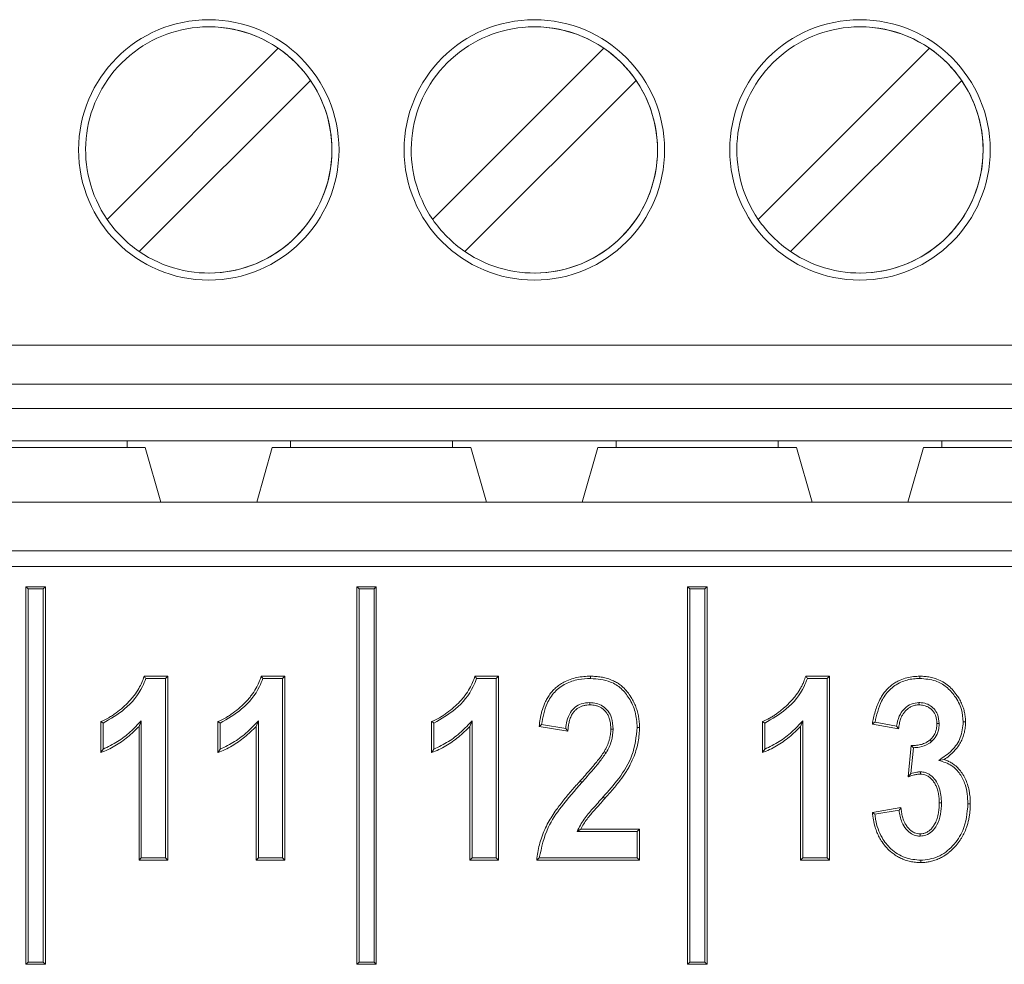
# Model space of a CAD drawing. Header units: millimetres. Extents: x 0 to 2100, y 0 to 1485.
# Tile 39 of 66: x 540 to 555, y 1299 to 1314. Entities that reach past the tile are written whole.
import ezdxf

# ---------------------------------------------------------------- set-up
doc = ezdxf.new("R2010")
doc.units = ezdxf.units.MM
doc.header["$LTSCALE"] = 5

msp = doc.modelspace()

# ---------------------------------------------------------------- linework, layer by layer
at = {"color": 7, "linetype": 'Continuous', "lineweight": 15}
for p, q in [((543.092, 1313.544), (543.092, 1313.544)), ((548.092, 1313.544), (548.092, 1313.544)), ((553.092, 1313.544), (553.092, 1313.544)), ((541.53, 1310.585), (544.159, 1313.214)), ((541.53, 1310.585), (544.159, 1313.214)), ((544.159, 1313.214), (544.159, 1313.214)), ((546.53, 1310.585), (549.159, 1313.214)), ((546.53, 1310.585), (549.159, 1313.214)), ((549.159, 1313.214), (549.159, 1313.214)), ((551.53, 1310.585), (554.159, 1313.214)), ((551.53, 1310.585), (554.159, 1313.214)), ((554.159, 1313.214), (554.159, 1313.214)), ((544.654, 1312.719), (542.025, 1310.091)), ((544.654, 1312.719), (544.654, 1312.719)), ((549.654, 1312.719), (547.025, 1310.091)), ((549.654, 1312.719), (549.654, 1312.719)), ((554.654, 1312.719), (552.025, 1310.091)), ((554.654, 1312.719), (554.654, 1312.719)), ((541.53, 1310.585), (541.53, 1310.585)), ((546.53, 1310.585), (546.53, 1310.585)), ((551.53, 1310.585), (551.53, 1310.585)), ((543.092, 1309.761), (543.092, 1309.761)), ((548.092, 1309.761), (548.092, 1309.761)), ((553.092, 1309.761), (553.092, 1309.761)), ((525.592, 1308.652), (575.592, 1308.652)), ((575.592, 1308.052), (525.592, 1308.052)), ((530.592, 1307.682), (570.592, 1307.682)), ((539.347, 1307.182), (541.837, 1307.182)), ((544.347, 1307.182), (541.837, 1307.182)), ((541.837, 1307.182), (541.837, 1307.082)), ((544.347, 1307.182), (546.837, 1307.182)), ((544.347, 1307.082), (544.347, 1307.182)), ((549.347, 1307.182), (546.837, 1307.182)), ((546.837, 1307.182), (546.837, 1307.082)), ((549.347, 1307.182), (551.837, 1307.182)), ((549.347, 1307.082), (549.347, 1307.182)), ((554.347, 1307.182), (551.837, 1307.182)), ((551.837, 1307.182), (551.837, 1307.082)), ((554.347, 1307.182), (556.837, 1307.182)), ((554.347, 1307.082), (554.347, 1307.182)), ((539.067, 1307.082), (542.117, 1307.082)), ((542.117, 1307.082), (542.356, 1306.243)), ((542.117, 1307.082), (542.117, 1307.082)), ((542.117, 1307.082), (542.356, 1306.243)), ((543.828, 1306.243), (544.067, 1307.082)), ((544.067, 1307.082), (547.117, 1307.082)), ((547.117, 1307.082), (547.356, 1306.243)), ((547.117, 1307.082), (547.117, 1307.082)), ((547.117, 1307.082), (547.356, 1306.243)), ((548.828, 1306.243), (549.067, 1307.082)), ((549.067, 1307.082), (552.117, 1307.082)), ((552.117, 1307.082), (552.356, 1306.243)), ((552.117, 1307.082), (552.117, 1307.082)), ((552.117, 1307.082), (552.356, 1306.243)), ((553.828, 1306.243), (554.067, 1307.082)), ((554.067, 1307.082), (557.117, 1307.082)), ((531.572, 1306.243), (569.618, 1306.243)), ((535.525, 1305.495), (565.665, 1305.495)), ((565.685, 1305.255), (535.505, 1305.255)), ((540.32, 1304.908), (540.285, 1304.943)), ((540.285, 1304.943), (540.285, 1299.143)), ((540.585, 1304.943), (540.285, 1304.943)), ((540.32, 1304.908), (540.32, 1299.178)), ((540.55, 1304.908), (540.32, 1304.908)), ((540.55, 1304.908), (540.585, 1304.943)), ((540.55, 1299.178), (540.55, 1304.908)), ((540.585, 1299.143), (540.585, 1304.943)), ((545.4, 1304.908), (545.365, 1304.943)), ((545.365, 1304.943), (545.365, 1299.143)), ((545.665, 1304.943), (545.365, 1304.943)), ((545.4, 1304.908), (545.4, 1299.178)), ((545.63, 1304.908), (545.4, 1304.908)), ((545.63, 1304.908), (545.665, 1304.943)), ((545.63, 1299.178), (545.63, 1304.908)), ((545.665, 1299.143), (545.665, 1304.943)), ((550.48, 1304.908), (550.445, 1304.943)), ((550.445, 1304.943), (550.445, 1299.143)), ((550.745, 1304.943), (550.445, 1304.943)), ((550.48, 1304.908), (550.48, 1299.178)), ((550.71, 1304.908), (550.48, 1304.908)), ((550.71, 1304.908), (550.745, 1304.943)), ((550.71, 1299.178), (550.71, 1304.908)), ((550.745, 1299.143), (550.745, 1304.943)), ((542.1, 1303.568), (542.462, 1303.568)), ((542.125, 1303.533), (542.427, 1303.533)), ((542.427, 1303.533), (542.462, 1303.568)), ((542.427, 1303.533), (542.427, 1300.778)), ((542.462, 1303.568), (542.462, 1300.743)), ((543.898, 1303.568), (544.259, 1303.568)), ((543.923, 1303.533), (544.224, 1303.533)), ((544.224, 1303.533), (544.259, 1303.568)), ((544.224, 1303.533), (544.224, 1300.778)), ((544.259, 1303.568), (544.259, 1300.743)), ((547.18, 1303.568), (547.542, 1303.568)), ((547.205, 1303.533), (547.507, 1303.533)), ((547.507, 1303.533), (547.542, 1303.568)), ((547.507, 1303.533), (547.507, 1300.778)), ((547.542, 1303.568), (547.542, 1300.743)), ((552.26, 1303.568), (552.622, 1303.568)), ((552.285, 1303.533), (552.587, 1303.533)), ((552.587, 1303.533), (552.622, 1303.568)), ((552.587, 1303.533), (552.587, 1300.778)), ((552.622, 1303.568), (552.622, 1300.743)), ((548.945, 1303.163), (548.945, 1303.128)), ((553.998, 1303.163), (553.999, 1303.128)), ((541.434, 1302.394), (541.434, 1302.871)), ((541.469, 1302.447), (541.469, 1302.848)), ((542.056, 1302.885), (542.021, 1302.798)), ((542.021, 1300.743), (542.021, 1302.798)), ((542.056, 1300.778), (542.056, 1302.885)), ((543.232, 1302.394), (543.232, 1302.871)), ((543.267, 1302.447), (543.267, 1302.848)), ((543.854, 1302.885), (543.819, 1302.798)), ((543.819, 1300.743), (543.819, 1302.798)), ((543.854, 1300.778), (543.854, 1302.885)), ((546.514, 1302.394), (546.514, 1302.871)), ((546.549, 1302.447), (546.549, 1302.848)), ((547.136, 1302.885), (547.101, 1302.798)), ((547.101, 1300.743), (547.101, 1302.798)), ((547.136, 1300.778), (547.136, 1302.885)), ((548.606, 1302.724), (548.165, 1302.798)), ((548.574, 1302.765), (548.204, 1302.827)), ((549.301, 1302.755), (549.266, 1302.755)), ((551.594, 1302.394), (551.594, 1302.871)), ((551.629, 1302.447), (551.629, 1302.848)), ((552.216, 1302.885), (552.181, 1302.798)), ((552.181, 1300.743), (552.181, 1302.798)), ((552.216, 1300.778), (552.216, 1302.885)), ((553.686, 1302.761), (553.282, 1302.834)), ((553.655, 1302.802), (553.323, 1302.863)), ((554.308, 1302.84), (554.273, 1302.84)), ((554.191, 1302.563), (554.168, 1302.59)), ((553.832, 1302.023), (553.88, 1302.504)), ((553.872, 1302.074), (553.912, 1302.47)), ((549.194, 1302.393), (549.163, 1302.41)), ((554.304, 1302.276), (554.383, 1302.288)), ((554.021, 1302.099), (554.02, 1302.064)), ((548.821, 1301.936), (548.795, 1301.96)), ((549.149, 1301.715), (549.175, 1301.691)), ((553.282, 1301.477), (553.722, 1301.55)), ((554.344, 1301.621), (554.309, 1301.621)), ((553.32, 1301.448), (553.692, 1301.51)), ((548.748, 1301.185), (548.806, 1301.22)), ((548.748, 1301.185), (549.671, 1301.185)), ((548.806, 1301.22), (549.706, 1301.22)), ((549.671, 1301.185), (549.706, 1301.22)), ((549.671, 1301.185), (549.671, 1300.778)), ((549.706, 1301.22), (549.706, 1300.743)), ((554.017, 1301.112), (554.017, 1301.147)), ((542.056, 1300.778), (542.021, 1300.743)), ((542.427, 1300.778), (542.056, 1300.778)), ((542.427, 1300.778), (542.462, 1300.743)), ((543.854, 1300.778), (543.819, 1300.743)), ((544.224, 1300.778), (543.854, 1300.778)), ((544.224, 1300.778), (544.259, 1300.743)), ((547.136, 1300.778), (547.101, 1300.743)), ((547.507, 1300.778), (547.136, 1300.778)), ((547.507, 1300.778), (547.542, 1300.743)), ((549.671, 1300.778), (548.168, 1300.778)), ((549.671, 1300.778), (549.706, 1300.743)), ((552.216, 1300.778), (552.181, 1300.743)), ((552.587, 1300.778), (552.216, 1300.778)), ((552.587, 1300.778), (552.622, 1300.743)), ((542.462, 1300.743), (542.021, 1300.743)), ((544.259, 1300.743), (543.819, 1300.743)), ((547.542, 1300.743), (547.101, 1300.743)), ((549.706, 1300.743), (548.129, 1300.743)), ((552.622, 1300.743), (552.181, 1300.743)), ((540.32, 1299.178), (540.285, 1299.143)), ((540.285, 1299.143), (540.585, 1299.143)), ((540.32, 1299.178), (540.55, 1299.178)), ((540.55, 1299.178), (540.585, 1299.143)), ((545.4, 1299.178), (545.365, 1299.143)), ((545.365, 1299.143), (545.665, 1299.143)), ((545.4, 1299.178), (545.63, 1299.178)), ((545.63, 1299.178), (545.665, 1299.143)), ((550.48, 1299.178), (550.445, 1299.143)), ((550.445, 1299.143), (550.745, 1299.143)), ((550.48, 1299.178), (550.71, 1299.178)), ((550.71, 1299.178), (550.745, 1299.143))]:
    msp.add_line(p, q, dxfattribs=at)
at = {"color": 7, "linetype": 'Continuous', "lineweight": 15, "flags": 128}
for points in [[(548.955, 1303.533), (548.955, 1303.544), (548.955, 1303.554), (548.955, 1303.568)], [(554.011, 1303.533), (554.011, 1303.544), (554.011, 1303.554), (554.011, 1303.568)], [(541.469, 1302.848), (541.452, 1302.86), (541.434, 1302.871)], [(543.267, 1302.848), (543.249, 1302.86), (543.232, 1302.871)], [(546.549, 1302.848), (546.532, 1302.86), (546.514, 1302.871)], [(549.671, 1302.783), (549.682, 1302.783), (549.692, 1302.783), (549.706, 1302.783)], [(551.629, 1302.848), (551.612, 1302.86), (551.594, 1302.871)], [(554.678, 1302.865), (554.688, 1302.865), (554.699, 1302.865), (554.713, 1302.865)], [(554.751, 1301.609), (554.769, 1301.609), (554.786, 1301.609)], [(554.025, 1300.741), (554.025, 1300.731), (554.025, 1300.72), (554.025, 1300.706)]]:
    msp.add_lwpolyline(points, dxfattribs=at)
at = {"color": 7, "linetype": 'Continuous', "lineweight": 15}
for centre in [(543.092, 1311.652), (548.092, 1311.652), (553.092, 1311.652)]:
    msp.add_circle(centre, 2, dxfattribs=at)
for centre, radius, start, end in [((543.092, 1311.652), 2, 90, 180), ((548.092, 1311.652), 2, 90, 180), ((553.092, 1311.652), 2, 90, 180), ((543.092, 1311.652), 1.891, 55.6634, 214.3366), ((543.092, 1311.652), 1.891, 360, 90), ((548.092, 1311.652), 1.891, 55.6634, 214.3366), ((548.092, 1311.652), 1.891, 360, 90), ((553.092, 1311.652), 1.891, 55.6634, 214.3366), ((553.092, 1311.652), 1.891, 270, 90), ((543.092, 1311.652), 1.891, 34.3366, 55.6634), ((548.092, 1311.652), 1.891, 34.3366, 55.6634), ((553.092, 1311.652), 1.891, 34.3366, 55.6634), ((543.092, 1311.652), 1.891, 235.6634, 34.3366), ((548.092, 1311.652), 1.891, 235.6634, 34.3366), ((553.092, 1311.652), 1.891, 235.6634, 34.3366), ((543.092, 1311.652), 2, 180, 270), ((543.092, 1311.652), 1.891, 270, 360), ((548.092, 1311.652), 2, 180, 270), ((548.092, 1311.652), 1.891, 270, 360), ((553.092, 1311.652), 2, 180, 270), ((543.092, 1311.652), 1.891, 214.3366, 235.6634), ((548.092, 1311.652), 1.891, 214.3366, 235.6634), ((553.092, 1311.652), 1.891, 214.3366, 235.6634)]:
    msp.add_arc(centre, radius, start, end, dxfattribs=at)
for points, knots in [([(541.434, 1302.871), (541.475, 1302.89), (541.537, 1302.917), (541.613, 1302.965), (541.688, 1303.017), (541.774, 1303.087), (541.853, 1303.162), (541.908, 1303.224), (541.961, 1303.29), (542.015, 1303.372), (542.066, 1303.471), (542.088, 1303.536), (542.1, 1303.568)], [0, 0, 0, 0, 0.135443, 0.203722, 0.271157, 0.41281, 0.537716, 0.600536, 0.662773, 0.793291, 0.896064, 1, 1, 1, 1]), ([(541.469, 1302.848), (541.583, 1302.914), (541.826, 1303.054), (542.039, 1303.314), (542.109, 1303.492), (542.125, 1303.533)], [0, 0, 0, 0, 0.407005, 0.86362, 1, 1, 1, 1]), ([(542.125, 1303.533), (542.121, 1303.539), (542.112, 1303.551), (542.104, 1303.562), (542.1, 1303.568)], [0, 0, 0, 0, 0.5, 1, 1, 1, 1]), ([(543.232, 1302.871), (543.273, 1302.89), (543.334, 1302.917), (543.411, 1302.965), (543.486, 1303.017), (543.572, 1303.087), (543.651, 1303.162), (543.706, 1303.224), (543.759, 1303.29), (543.813, 1303.372), (543.864, 1303.471), (543.886, 1303.536), (543.898, 1303.568)], [0, 0, 0, 0, 0.135443, 0.203722, 0.271157, 0.41281, 0.537716, 0.600536, 0.662773, 0.793291, 0.896064, 1, 1, 1, 1]), ([(543.267, 1302.848), (543.381, 1302.914), (543.623, 1303.054), (543.837, 1303.314), (543.907, 1303.492), (543.923, 1303.533)], [0, 0, 0, 0, 0.407005, 0.86362, 1, 1, 1, 1]), ([(543.923, 1303.533), (543.919, 1303.539), (543.91, 1303.551), (543.902, 1303.562), (543.898, 1303.568)], [0, 0, 0, 0, 0.5, 1, 1, 1, 1]), ([(546.514, 1302.871), (546.555, 1302.89), (546.617, 1302.917), (546.693, 1302.965), (546.768, 1303.017), (546.854, 1303.087), (546.933, 1303.162), (546.988, 1303.224), (547.041, 1303.29), (547.095, 1303.372), (547.146, 1303.471), (547.168, 1303.536), (547.18, 1303.568)], [0, 0, 0, 0, 0.135443, 0.203722, 0.271157, 0.41281, 0.537716, 0.600536, 0.662773, 0.793291, 0.896064, 1, 1, 1, 1]), ([(546.549, 1302.848), (546.663, 1302.914), (546.906, 1303.054), (547.119, 1303.314), (547.189, 1303.492), (547.205, 1303.533)], [0, 0, 0, 0, 0.407005, 0.86362, 1, 1, 1, 1]), ([(547.205, 1303.533), (547.201, 1303.539), (547.192, 1303.551), (547.184, 1303.562), (547.18, 1303.568)], [0, 0, 0, 0, 0.5, 1, 1, 1, 1]), ([(548.165, 1302.798), (548.17, 1302.837), (548.177, 1302.895), (548.193, 1302.972), (548.212, 1303.049), (548.24, 1303.13), (548.273, 1303.2), (548.298, 1303.243), (548.325, 1303.286), (548.364, 1303.336), (548.408, 1303.381), (548.447, 1303.413), (548.488, 1303.443), (548.551, 1303.482), (548.641, 1303.522), (548.744, 1303.55), (548.85, 1303.566), (548.92, 1303.567), (548.955, 1303.568)], [0, 0, 0, 0, 0.095151, 0.142904, 0.190412, 0.288346, 0.348543, 0.378823, 0.408778, 0.471556, 0.531809, 0.562227, 0.592067, 0.655849, 0.742228, 0.830566, 0.914811, 1, 1, 1, 1]), ([(548.204, 1302.827), (548.224, 1302.937), (548.256, 1303.118), (548.395, 1303.335), (548.567, 1303.461), (548.762, 1303.525), (548.893, 1303.531), (548.955, 1303.533)], [0, 0, 0, 0, 0.290509, 0.474147, 0.658488, 0.838535, 1, 1, 1, 1]), ([(548.955, 1303.568), (548.982, 1303.568), (549.036, 1303.566), (549.117, 1303.557), (549.198, 1303.54), (549.273, 1303.514), (549.34, 1303.482), (549.398, 1303.446), (549.459, 1303.396), (549.522, 1303.328), (549.575, 1303.25), (549.612, 1303.184), (549.635, 1303.136), (549.656, 1303.085), (549.676, 1303.021), (549.691, 1302.955), (549.699, 1302.903), (549.705, 1302.85), (549.706, 1302.81), (549.706, 1302.783)], [0, 0, 0, 0, 0.066393, 0.132846, 0.199292, 0.2707, 0.325538, 0.380405, 0.438093, 0.52053, 0.604756, 0.670529, 0.703596, 0.736338, 0.804493, 0.868961, 0.901361, 0.933422, 1, 1, 1, 1]), ([(548.955, 1303.533), (549.06, 1303.525), (549.23, 1303.512), (549.433, 1303.386), (549.559, 1303.222), (549.654, 1303.019), (549.665, 1302.863), (549.671, 1302.783)], [0, 0, 0, 0, 0.267375, 0.432949, 0.598208, 0.795377, 1, 1, 1, 1]), ([(551.594, 1302.871), (551.631, 1302.888), (551.686, 1302.912), (551.755, 1302.953), (551.805, 1302.987), (551.854, 1303.023), (551.901, 1303.06), (551.946, 1303.1), (551.99, 1303.141), (552.033, 1303.184), (552.073, 1303.229), (552.11, 1303.276), (552.145, 1303.325), (552.176, 1303.377), (552.205, 1303.43), (552.234, 1303.493), (552.25, 1303.54), (552.26, 1303.568)], [0, 0, 0, 0, 0.121424, 0.182146, 0.242858, 0.303558, 0.364257, 0.424957, 0.485656, 0.546361, 0.607072, 0.667786, 0.728501, 0.789218, 0.849933, 0.910654, 1, 1, 1, 1]), ([(551.629, 1302.848), (551.743, 1302.914), (551.986, 1303.054), (552.199, 1303.314), (552.269, 1303.492), (552.285, 1303.533)], [0, 0, 0, 0, 0.4070049, 0.8636203, 1, 1, 1, 1]), ([(552.285, 1303.533), (552.281, 1303.539), (552.272, 1303.551), (552.264, 1303.562), (552.26, 1303.568)], [0, 0, 0, 0, 0.5, 1, 1, 1, 1]), ([(553.282, 1302.834), (553.288, 1302.866), (553.3, 1302.93), (553.316, 1302.993), (553.334, 1303.055), (553.355, 1303.118), (553.392, 1303.201), (553.427, 1303.261), (553.454, 1303.302), (553.484, 1303.341), (553.525, 1303.387), (553.572, 1303.427), (553.612, 1303.455), (553.654, 1303.482), (553.718, 1303.515), (553.81, 1303.547), (553.912, 1303.565), (553.979, 1303.567), (554.011, 1303.568)], [0, 0, 0, 0, 0.084961, 0.169968, 0.170103, 0.254992, 0.343334, 0.406765, 0.438672, 0.47024, 0.536454, 0.599932, 0.63196, 0.663427, 0.730495, 0.822376, 0.916626, 1, 1, 1, 1]), ([(553.323, 1302.863), (553.349, 1302.973), (553.391, 1303.153), (553.537, 1303.366), (553.713, 1303.485), (553.879, 1303.529), (553.979, 1303.532), (554.011, 1303.533)], [0, 0, 0, 0, 0.320083, 0.518706, 0.718316, 0.907702, 1, 1, 1, 1]), ([(554.011, 1303.568), (554.038, 1303.567), (554.078, 1303.566), (554.131, 1303.56), (554.185, 1303.551), (554.257, 1303.532), (554.346, 1303.495), (554.432, 1303.44), (554.508, 1303.37), (554.567, 1303.297), (554.608, 1303.236), (554.634, 1303.19), (554.657, 1303.141), (554.68, 1303.081), (554.696, 1303.02), (554.705, 1302.974), (554.711, 1302.926), (554.712, 1302.889), (554.713, 1302.865)], [0, 0, 0, 0, 0.072574, 0.108984, 0.145282, 0.220236, 0.311068, 0.404623, 0.49545, 0.588339, 0.659505, 0.695322, 0.730714, 0.805108, 0.869152, 0.901373, 0.933216, 1, 1, 1, 1]), ([(554.011, 1303.533), (554.093, 1303.527), (554.239, 1303.516), (554.424, 1303.411), (554.56, 1303.258), (554.66, 1303.073), (554.672, 1302.93), (554.678, 1302.865)], [0, 0, 0, 0, 0.231957, 0.413399, 0.594266, 0.81341, 1, 1, 1, 1]), ([(548.945, 1303.163), (548.899, 1303.16), (548.818, 1303.154), (548.715, 1303.096), (548.636, 1303.006), (548.59, 1302.89), (548.579, 1302.803), (548.574, 1302.765)], [0, 0, 0, 0, 0.223874, 0.397312, 0.570645, 0.80856, 1, 1, 1, 1]), ([(548.945, 1303.128), (548.93, 1303.127), (548.907, 1303.126), (548.878, 1303.123), (548.847, 1303.117), (548.811, 1303.106), (548.769, 1303.085), (548.731, 1303.058), (548.699, 1303.024), (548.668, 1302.98), (548.642, 1302.923), (548.623, 1302.857), (548.612, 1302.791), (548.608, 1302.746), (548.606, 1302.724)], [0, 0, 0, 0, 0.075706, 0.113654, 0.151585, 0.230104, 0.307175, 0.386545, 0.463609, 0.542769, 0.658167, 0.776662, 0.888024, 1, 1, 1, 1]), ([(549.301, 1302.755), (549.297, 1302.815), (549.292, 1302.913), (549.23, 1303.036), (549.146, 1303.113), (549.047, 1303.157), (548.978, 1303.161), (548.945, 1303.163)], [0, 0, 0, 0, 0.291864, 0.477164, 0.663412, 0.837809, 1, 1, 1, 1]), ([(549.266, 1302.755), (549.265, 1302.773), (549.264, 1302.801), (549.261, 1302.839), (549.255, 1302.876), (549.244, 1302.92), (549.224, 1302.969), (549.197, 1303.012), (549.163, 1303.05), (549.123, 1303.081), (549.08, 1303.104), (549.035, 1303.119), (548.99, 1303.126), (548.96, 1303.127), (548.945, 1303.128)], [0, 0, 0, 0, 0.100591, 0.150979, 0.201304, 0.304564, 0.39414, 0.485893, 0.575628, 0.668385, 0.752735, 0.839351, 0.919144, 1, 1, 1, 1]), ([(553.998, 1303.163), (553.958, 1303.159), (553.876, 1303.15), (553.777, 1303.08), (553.699, 1302.978), (553.667, 1302.879), (553.657, 1302.816), (553.655, 1302.802)], [0, 0, 0, 0, 0.221935, 0.443415, 0.644984, 0.925206, 1, 1, 1, 1]), ([(553.999, 1303.128), (553.979, 1303.127), (553.938, 1303.125), (553.882, 1303.105), (553.834, 1303.076), (553.795, 1303.042), (553.762, 1303.002), (553.732, 1302.953), (553.708, 1302.891), (553.693, 1302.824), (553.688, 1302.78), (553.686, 1302.761)], [0, 0, 0, 0, 0.112429, 0.229043, 0.326265, 0.426654, 0.520016, 0.615559, 0.751203, 0.890615, 1, 1, 1, 1]), ([(554.308, 1302.84), (554.303, 1302.89), (554.297, 1302.972), (554.234, 1303.069), (554.157, 1303.131), (554.074, 1303.16), (554.019, 1303.162), (553.998, 1303.163)], [0, 0, 0, 0, 0.295054, 0.484556, 0.673626, 0.874113, 1, 1, 1, 1]), ([(554.273, 1302.84), (554.272, 1302.859), (554.271, 1302.896), (554.259, 1302.946), (554.242, 1302.99), (554.219, 1303.027), (554.189, 1303.059), (554.155, 1303.086), (554.116, 1303.107), (554.076, 1303.12), (554.036, 1303.126), (554.011, 1303.127), (553.999, 1303.128)], [0, 0, 0, 0, 0.122967, 0.248148, 0.343241, 0.44094, 0.536152, 0.63401, 0.730935, 0.830893, 0.914909, 1, 1, 1, 1]), ([(542.021, 1302.798), (541.993, 1302.769), (541.937, 1302.711), (541.847, 1302.632), (541.752, 1302.561), (541.652, 1302.497), (541.546, 1302.44), (541.471, 1302.41), (541.434, 1302.394)], [0, 0, 0, 0, 0.167687, 0.336035, 0.499646, 0.664063, 0.831475, 1, 1, 1, 1]), ([(542.056, 1302.885), (542.001, 1302.827), (541.89, 1302.708), (541.694, 1302.556), (541.545, 1302.483), (541.469, 1302.447)], [0, 0, 0, 0, 0.326291, 0.658489, 1, 1, 1, 1]), ([(543.819, 1302.798), (543.791, 1302.769), (543.735, 1302.711), (543.645, 1302.632), (543.549, 1302.561), (543.45, 1302.497), (543.344, 1302.44), (543.269, 1302.41), (543.232, 1302.394)], [0, 0, 0, 0, 0.167687, 0.336035, 0.499646, 0.664063, 0.831475, 1, 1, 1, 1]), ([(543.854, 1302.885), (543.799, 1302.827), (543.688, 1302.708), (543.492, 1302.556), (543.343, 1302.483), (543.267, 1302.447)], [0, 0, 0, 0, 0.326291, 0.658489, 1, 1, 1, 1]), ([(547.101, 1302.798), (547.073, 1302.769), (547.017, 1302.711), (546.927, 1302.632), (546.832, 1302.561), (546.732, 1302.497), (546.626, 1302.44), (546.551, 1302.41), (546.514, 1302.394)], [0, 0, 0, 0, 0.167687, 0.336035, 0.499646, 0.664063, 0.831475, 1, 1, 1, 1]), ([(547.136, 1302.885), (547.081, 1302.827), (546.97, 1302.708), (546.774, 1302.556), (546.625, 1302.483), (546.549, 1302.447)], [0, 0, 0, 0, 0.3262914, 0.6584886, 1, 1, 1, 1]), ([(548.204, 1302.827), (548.197, 1302.822), (548.185, 1302.812), (548.172, 1302.803), (548.165, 1302.798)], [0, 0, 0, 0, 0.5, 1, 1, 1, 1]), ([(548.574, 1302.765), (548.578, 1302.761), (548.585, 1302.751), (548.595, 1302.738), (548.602, 1302.729), (548.606, 1302.724)], [0, 0, 0, 0, 0.334613, 0.667307, 1, 1, 1, 1]), ([(549.671, 1302.783), (549.655, 1302.637), (549.624, 1302.353), (549.403, 1302.001), (549.231, 1301.806), (549.149, 1301.715)], [0, 0, 0, 0, 0.357125, 0.696707, 1, 1, 1, 1]), ([(549.163, 1302.41), (549.171, 1302.425), (549.188, 1302.454), (549.21, 1302.498), (549.228, 1302.544), (549.247, 1302.602), (549.263, 1302.672), (549.265, 1302.727), (549.266, 1302.755)], [0, 0, 0, 0, 0.136259, 0.272683, 0.409044, 0.546153, 0.770871, 1, 1, 1, 1]), ([(549.706, 1302.783), (549.705, 1302.746), (549.703, 1302.672), (549.693, 1302.599), (549.68, 1302.526), (549.662, 1302.451), (549.622, 1302.335), (549.577, 1302.234), (549.532, 1302.152), (549.483, 1302.07), (549.405, 1301.962), (549.298, 1301.829), (549.216, 1301.737), (549.175, 1301.691)], [0, 0, 0, 0, 0.088825, 0.177729, 0.178249, 0.266625, 0.362374, 0.475094, 0.531821, 0.587803, 0.70481, 0.852248, 1, 1, 1, 1]), ([(549.194, 1302.393), (549.21, 1302.421), (549.242, 1302.479), (549.288, 1302.599), (549.296, 1302.693), (549.301, 1302.755)], [0, 0, 0, 0, 0.259837, 0.520269, 1, 1, 1, 1]), ([(552.181, 1302.798), (552.153, 1302.769), (552.097, 1302.711), (552.007, 1302.632), (551.912, 1302.561), (551.812, 1302.497), (551.706, 1302.44), (551.631, 1302.41), (551.594, 1302.394)], [0, 0, 0, 0, 0.167687, 0.336035, 0.499646, 0.664063, 0.831475, 1, 1, 1, 1]), ([(552.216, 1302.885), (552.161, 1302.827), (552.05, 1302.708), (551.854, 1302.556), (551.705, 1302.483), (551.629, 1302.447)], [0, 0, 0, 0, 0.326291, 0.658489, 1, 1, 1, 1]), ([(553.323, 1302.863), (553.316, 1302.858), (553.302, 1302.849), (553.289, 1302.839), (553.282, 1302.834)], [0, 0, 0, 0, 0.5, 1, 1, 1, 1]), ([(553.655, 1302.802), (553.66, 1302.795), (553.67, 1302.782), (553.68, 1302.768), (553.686, 1302.761)], [0, 0, 0, 0, 0.5, 1, 1, 1, 1]), ([(554.168, 1302.59), (554.182, 1302.603), (554.211, 1302.63), (554.24, 1302.679), (554.26, 1302.73), (554.269, 1302.774), (554.272, 1302.811), (554.272, 1302.831), (554.273, 1302.84)], [0, 0, 0, 0, 0.20482, 0.416439, 0.603158, 0.794649, 0.897219, 1, 1, 1, 1]), ([(554.191, 1302.563), (554.218, 1302.591), (554.273, 1302.649), (554.304, 1302.751), (554.307, 1302.816), (554.308, 1302.84)], [0, 0, 0, 0, 0.373178, 0.762977, 1, 1, 1, 1]), ([(554.678, 1302.865), (554.67, 1302.783), (554.654, 1302.622), (554.508, 1302.415), (554.373, 1302.324), (554.304, 1302.276)], [0, 0, 0, 0, 0.334091, 0.654613, 1, 1, 1, 1]), ([(554.713, 1302.865), (554.712, 1302.838), (554.711, 1302.798), (554.704, 1302.745), (554.692, 1302.691), (554.672, 1302.625), (554.643, 1302.562), (554.616, 1302.516), (554.584, 1302.469), (554.535, 1302.411), (554.465, 1302.345), (554.41, 1302.307), (554.383, 1302.288)], [0, 0, 0, 0, 0.115563, 0.173634, 0.231441, 0.352034, 0.469226, 0.528517, 0.586513, 0.712418, 0.85513, 1, 1, 1, 1]), ([(553.88, 1302.504), (553.898, 1302.504), (553.933, 1302.505), (553.991, 1302.51), (554.054, 1302.525), (554.107, 1302.547), (554.144, 1302.572), (554.16, 1302.584), (554.168, 1302.59)], [0, 0, 0, 0, 0.1703611, 0.3413056, 0.5677144, 0.8011628, 0.9004067, 1, 1, 1, 1]), ([(541.469, 1302.447), (541.463, 1302.438), (541.452, 1302.42), (541.44, 1302.403), (541.434, 1302.394)], [0, 0, 0, 0, 0.5, 1, 1, 1, 1]), ([(543.267, 1302.447), (543.261, 1302.438), (543.249, 1302.42), (543.238, 1302.403), (543.232, 1302.394)], [0, 0, 0, 0, 0.5, 1, 1, 1, 1]), ([(546.549, 1302.447), (546.543, 1302.438), (546.532, 1302.42), (546.52, 1302.403), (546.514, 1302.394)], [0, 0, 0, 0, 0.5, 1, 1, 1, 1]), ([(551.629, 1302.447), (551.623, 1302.438), (551.612, 1302.42), (551.6, 1302.403), (551.594, 1302.394)], [0, 0, 0, 0, 0.5, 1, 1, 1, 1]), ([(553.912, 1302.47), (553.908, 1302.474), (553.901, 1302.482), (553.89, 1302.493), (553.884, 1302.501), (553.88, 1302.504)], [0, 0, 0, 0, 0.368432, 0.684216, 1, 1, 1, 1]), ([(553.912, 1302.47), (553.943, 1302.472), (554.025, 1302.476), (554.122, 1302.511), (554.177, 1302.552), (554.191, 1302.563)], [0, 0, 0, 0, 0.307316, 0.824625, 1, 1, 1, 1]), ([(548.795, 1301.96), (548.821, 1301.99), (548.875, 1302.049), (548.947, 1302.131), (549.009, 1302.205), (549.063, 1302.271), (549.117, 1302.338), (549.148, 1302.386), (549.163, 1302.41)], [0, 0, 0, 0, 0.206704, 0.413426, 0.559758, 0.706136, 0.852837, 1, 1, 1, 1]), ([(548.821, 1301.936), (548.874, 1301.996), (548.966, 1302.1), (549.094, 1302.249), (549.16, 1302.345), (549.194, 1302.393)], [0, 0, 0, 0, 0.408621, 0.703789, 1, 1, 1, 1]), ([(554.383, 1302.288), (554.402, 1302.282), (554.431, 1302.272), (554.467, 1302.254), (554.504, 1302.234), (554.552, 1302.2), (554.609, 1302.146), (554.663, 1302.077), (554.71, 1301.997), (554.745, 1301.908), (554.765, 1301.829), (554.776, 1301.763), (554.785, 1301.696), (554.786, 1301.644), (554.786, 1301.609)], [0, 0, 0, 0, 0.071528, 0.107646, 0.143171, 0.219025, 0.317998, 0.419381, 0.529415, 0.641757, 0.759182, 0.818424, 0.876542, 1, 1, 1, 1]), ([(554.304, 1302.276), (554.373, 1302.254), (554.501, 1302.214), (554.634, 1302.069), (554.734, 1301.872), (554.744, 1301.711), (554.751, 1301.609)], [0, 0, 0, 0, 0.24659, 0.451743, 0.655499, 1, 1, 1, 1]), ([(553.872, 1302.074), (553.866, 1302.065), (553.852, 1302.049), (553.839, 1302.032), (553.832, 1302.023)], [0, 0, 0, 0, 0.499997, 1, 1, 1, 1]), ([(554.02, 1302.064), (554.011, 1302.064), (553.992, 1302.063), (553.965, 1302.06), (553.937, 1302.055), (553.906, 1302.047), (553.871, 1302.037), (553.845, 1302.028), (553.832, 1302.023)], [0, 0, 0, 0, 0.144366, 0.289195, 0.43363, 0.578424, 0.788989, 1, 1, 1, 1]), ([(554.021, 1302.099), (554.002, 1302.098), (553.952, 1302.096), (553.903, 1302.082), (553.872, 1302.074)], [0, 0, 0, 0, 0.369388, 1, 1, 1, 1]), ([(554.309, 1301.621), (554.309, 1301.646), (554.307, 1301.683), (554.303, 1301.732), (554.295, 1301.782), (554.28, 1301.838), (554.255, 1301.898), (554.225, 1301.949), (554.186, 1301.995), (554.145, 1302.028), (554.105, 1302.049), (554.065, 1302.061), (554.036, 1302.063), (554.02, 1302.064)], [0, 0, 0, 0, 0.126519, 0.189939, 0.25326, 0.383842, 0.483843, 0.58583, 0.685986, 0.789888, 0.853493, 0.919333, 1, 1, 1, 1]), ([(554.344, 1301.621), (554.34, 1301.7), (554.332, 1301.824), (554.259, 1301.969), (554.183, 1302.049), (554.101, 1302.092), (554.047, 1302.097), (554.021, 1302.099)], [0, 0, 0, 0, 0.36717, 0.575426, 0.749374, 0.878827, 1, 1, 1, 1]), ([(548.129, 1300.743), (548.133, 1300.783), (548.143, 1300.863), (548.168, 1300.981), (548.204, 1301.098), (548.248, 1301.212), (548.302, 1301.32), (548.363, 1301.421), (548.444, 1301.539), (548.526, 1301.645), (548.606, 1301.744), (548.689, 1301.841), (548.752, 1301.912), (548.795, 1301.96)], [0, 0, 0, 0, 0.085157, 0.170401, 0.255622, 0.345297, 0.42826, 0.511195, 0.595921, 0.730311, 0.797607, 0.864671, 1, 1, 1, 1]), ([(548.168, 1300.778), (548.203, 1300.939), (548.264, 1301.223), (548.525, 1301.598), (548.714, 1301.814), (548.821, 1301.936)], [0, 0, 0, 0, 0.361377, 0.638427, 1, 1, 1, 1]), ([(549.149, 1301.715), (549.096, 1301.655), (548.996, 1301.542), (548.847, 1301.375), (548.781, 1301.249), (548.748, 1301.185)], [0, 0, 0, 0, 0.3610925, 0.6776338, 1, 1, 1, 1]), ([(549.175, 1301.691), (549.149, 1301.661), (549.095, 1301.602), (549.022, 1301.519), (548.957, 1301.444), (548.9, 1301.374), (548.848, 1301.3), (548.82, 1301.247), (548.806, 1301.22)], [0, 0, 0, 0, 0.200483, 0.400979, 0.549646, 0.698421, 0.848445, 1, 1, 1, 1]), ([(553.692, 1301.51), (553.697, 1301.516), (553.707, 1301.53), (553.717, 1301.544), (553.722, 1301.55)], [0, 0, 0, 0, 0.5, 1, 1, 1, 1]), ([(553.722, 1301.55), (553.725, 1301.527), (553.729, 1301.491), (553.737, 1301.444), (553.747, 1301.396), (553.765, 1301.344), (553.793, 1301.289), (553.825, 1301.243), (553.865, 1301.202), (553.907, 1301.173), (553.952, 1301.154), (553.987, 1301.149), (554.009, 1301.147), (554.017, 1301.147)], [0, 0, 0, 0, 0.130435, 0.195772, 0.261065, 0.395185, 0.495876, 0.598545, 0.699403, 0.803813, 0.87979, 0.959333, 1, 1, 1, 1]), ([(554.017, 1301.112), (554.047, 1301.115), (554.114, 1301.122), (554.206, 1301.185), (554.287, 1301.294), (554.338, 1301.447), (554.342, 1301.563), (554.344, 1301.621)], [0, 0, 0, 0, 0.134433, 0.295688, 0.480181, 0.741981, 1, 1, 1, 1]), ([(554.017, 1301.147), (554.032, 1301.148), (554.062, 1301.15), (554.105, 1301.163), (554.144, 1301.186), (554.182, 1301.217), (554.217, 1301.258), (554.251, 1301.315), (554.28, 1301.385), (554.299, 1301.465), (554.307, 1301.544), (554.309, 1301.595), (554.309, 1301.621)], [0, 0, 0, 0, 0.07265, 0.147088, 0.21799, 0.291144, 0.383866, 0.479168, 0.613384, 0.751265, 0.875197, 1, 1, 1, 1]), ([(554.751, 1301.609), (554.738, 1301.467), (554.716, 1301.23), (554.526, 1300.954), (554.301, 1300.774), (554.116, 1300.752), (554.025, 1300.741)], [0, 0, 0, 0, 0.335593, 0.56019, 0.785444, 1, 1, 1, 1]), ([(554.786, 1301.609), (554.785, 1301.569), (554.784, 1301.508), (554.773, 1301.428), (554.759, 1301.346), (554.733, 1301.255), (554.698, 1301.17), (554.668, 1301.113), (554.634, 1301.055), (554.586, 1300.988), (554.53, 1300.926), (554.482, 1300.881), (554.431, 1300.839), (554.369, 1300.797), (554.295, 1300.76), (554.226, 1300.734), (554.158, 1300.717), (554.09, 1300.708), (554.047, 1300.707), (554.025, 1300.706)], [0, 0, 0, 0, 0.092411, 0.138864, 0.184965, 0.281126, 0.355418, 0.392853, 0.429749, 0.507887, 0.582172, 0.619601, 0.656519, 0.734984, 0.789703, 0.844424, 0.901796, 0.95069, 1, 1, 1, 1]), ([(553.32, 1301.448), (553.314, 1301.453), (553.301, 1301.462), (553.288, 1301.472), (553.282, 1301.477)], [0, 0, 0, 0, 0.4999999, 1, 1, 1, 1]), ([(554.025, 1300.706), (553.999, 1300.707), (553.958, 1300.709), (553.905, 1300.715), (553.852, 1300.725), (553.787, 1300.743), (553.727, 1300.768), (553.682, 1300.791), (553.638, 1300.817), (553.575, 1300.862), (553.5, 1300.932), (553.435, 1301.014), (553.394, 1301.083), (553.37, 1301.132), (553.347, 1301.183), (553.321, 1301.26), (553.295, 1301.362), (553.286, 1301.438), (553.282, 1301.477)], [0, 0, 0, 0, 0.067837, 0.101883, 0.135786, 0.206, 0.269595, 0.30169, 0.333194, 0.400306, 0.4958, 0.593595, 0.663206, 0.698265, 0.732835, 0.805409, 0.902141, 1, 1, 1, 1]), ([(554.025, 1300.741), (553.944, 1300.749), (553.775, 1300.764), (553.567, 1300.901), (553.406, 1301.105), (553.34, 1301.297), (553.324, 1301.421), (553.32, 1301.448)], [0, 0, 0, 0, 0.222048, 0.45733, 0.656678, 0.92699, 1, 1, 1, 1]), ([(553.692, 1301.51), (553.702, 1301.447), (553.719, 1301.342), (553.794, 1301.218), (553.875, 1301.147), (553.953, 1301.116), (553.999, 1301.113), (554.017, 1301.112)], [0, 0, 0, 0, 0.336276, 0.562905, 0.754067, 0.903808, 1, 1, 1, 1]), ([(548.168, 1300.778), (548.161, 1300.772), (548.148, 1300.761), (548.135, 1300.749), (548.129, 1300.743)], [0, 0, 0, 0, 0.5, 1, 1, 1, 1])]:
    msp.add_open_spline(points, degree=3, knots=knots, dxfattribs=at)

doc.saveas('drawing.dxf')
